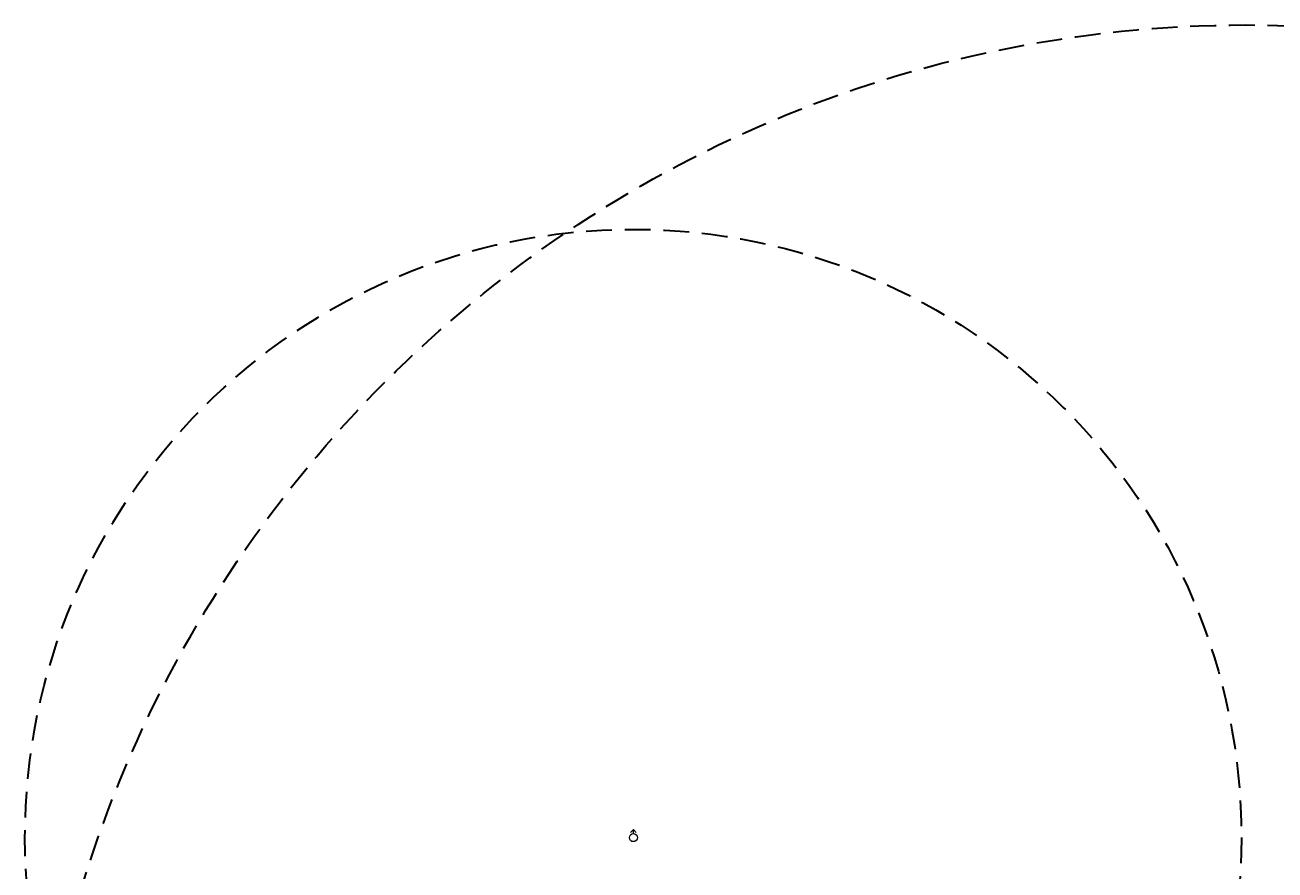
# Model space of a CAD drawing. Header units: metres. Extents: x 6550355 to 6577657, y 5511142 to 5548169.
# Tile 19 of 21: x 6550910 to 6551064, y 5511398 to 5511502. Entities that reach past the tile are written whole.
import ezdxf

# ---------------------------------------------------------------- set-up
doc = ezdxf.new("R2010")
doc.units = ezdxf.units.M
doc.linetypes.add('HIDDEN', pattern=[9.525, 6.35, -3.175])
doc.layers.get('0').update_dxf_attribs({"lineweight": 0})
doc.layers.get('Defpoints').update_dxf_attribs({"color": 73})
doc.layers.add('___AZ_WYMIAR', color=9, linetype='Continuous', lineweight=15)
doc.layers.add('hydrant (punkt)', color=7, linetype='Continuous')
doc.styles.add('1', font='isocpeur.ttf')
doc.dimstyles.new('WYMIAR mały', dxfattribs={"dimtxt": 1, "dimasz": 0.05, "dimexe": 0.1, "dimexo": 0.02, "dimgap": 0.2, "dimtad": 1, "dimrnd": 0.01, "dimtxsty": '1', "dimblk": 'znacznik_100', "dimcen": 0.2, "dimse1": 1, "dimse2": 1, "dimclrd": 256, "dimclrt": 7, "dimadec": 8, "dimazin": 0, "dimtfac": 1, "dimtix": 1, "dimtmove": 1, "dimatfit": 3, "dimfxl": 1, "dimfxlon": 1, "dimlwd": -1, "dimarcsym": 0})

# ---------------------------------------------------------------- blocks, each defined once
blk = doc.blocks.new('US02')
at = {"color": 0, "linetype": 'Continuous', "lineweight": 13}
for p, q in [((0, 1), (-0.353, 0.647)), ((0, 0.5), (0, 1)), ((0, 1), (0.354, 0.647))]:
    blk.add_line(p, q, dxfattribs=at)
blk.add_circle((0, 0), 0.5, dxfattribs=at)
blk = doc.blocks.new('znacznik_100')
blk.add_lwpolyline([(-15, 0), (15, 0), (0, 0), (0, -15), (0, 15)])
at = {"const_width": 0.9}
blk.add_lwpolyline([(-3, -3), (3, 3)], dxfattribs=at)
blk = doc.blocks.new('*D93')
at = {"layer": '___AZ_WYMIAR', "transparency": 16777216}
blk.add_line((6551003.61, 5511372), (6551024.91, 5511338.08), dxfattribs=at)
at = {"layer": 'Defpoints', "color": 0, "transparency": 16777216}
for p in [(6550985.06, 5511401.55), (6551024.94, 5511338.03)]:
    blk.add_point(p, dxfattribs=at)
at = {"layer": '___AZ_WYMIAR', "transparency": 16777216, "xscale": 0.05, "yscale": 0.05, "zscale": 0.05, "rotation": 302.1222566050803}
blk.add_blockref('znacznik_100', (6551024.94, 5511338.03), dxfattribs=at)
at = {"layer": '___AZ_WYMIAR', "color": 7, "transparency": 16777216, "insert": (6551010.44, 5511362.83), "char_height": 1, "attachment_point": 5, "rotation": 302.1223, "style": '1'}
blk.add_mtext('istniejący hydrant w odległości 75 m', dxfattribs=at)

msp = doc.modelspace()

# ---------------------------------------------------------------- linework, layer by layer
at = {"layer": 'hydrant (punkt)', "linetype": 'HIDDEN', "lineweight": 30, "ltscale": 0.5}
for centre, radius in [((6551060.622, 5511351.761), 150), ((6550985.061, 5511401.553), 75)]:
    msp.add_circle(centre, radius, dxfattribs=at)

# ---------------------------------------------------------------- block references
at = {"layer": 'hydrant (punkt)', "color": 7, "linetype": 'Continuous', "lineweight": 18}
msp.add_blockref('US02', (6550985.086, 5511401.543), dxfattribs=at)

# ---------------------------------------------------------------- dimensions: what is measured, and where the dimension line sits
at = {"layer": '___AZ_WYMIAR'}
dim = msp.add_radius_dim(center=(6550985.061, 5511401.553), mpoint=(6551024.941, 5511338.034), text='istniejący hydrant w odległości 75 m', dimstyle='WYMIAR mały', dxfattribs=at)
dim.commit()
dim.dimension.update_dxf_attribs({"geometry": '*D93', "text_midpoint": (6551009.675, 5511362.348), "dimtype": 164})

doc.saveas('drawing.dxf')
